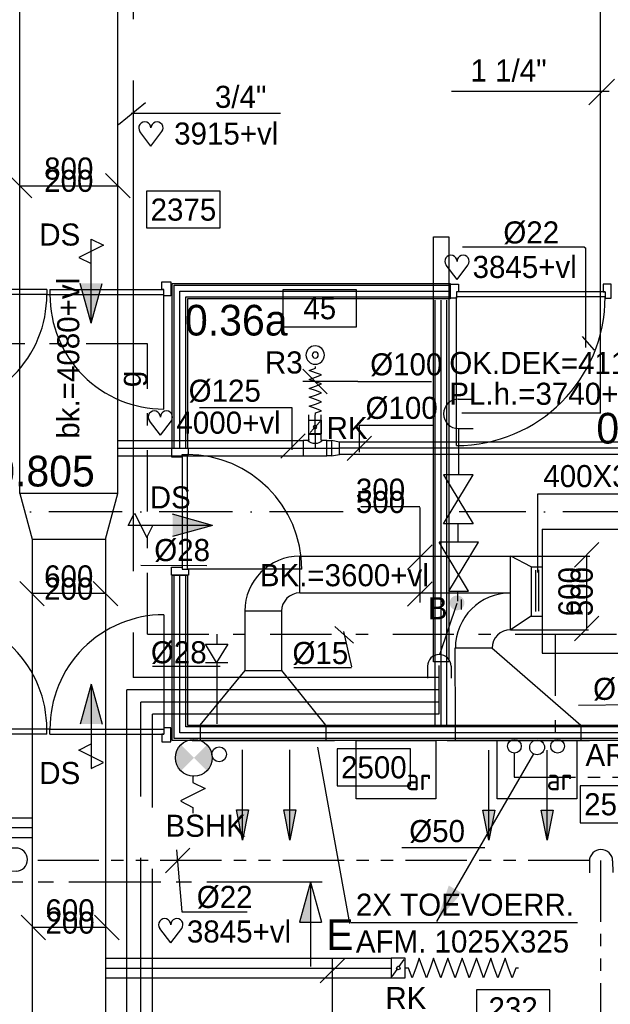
# Model space of a CAD drawing. Extents: x 25315 to 170951, y 867852 to 951952.
# Tile 66 of 119: x 126388 to 131205, y 894414 to 902440. Entities that reach past the tile are written whole.
import ezdxf
from ezdxf.enums import TextEntityAlignment as Align

# ---------------------------------------------------------------- set-up
doc = ezdxf.new("R2010")
doc.units = 0
doc.header["$LTSCALE"] = 100
for name, pattern in [('2322107', [2000, 1000, 1000]), ('2322109', [10, 5, -2, 1, -2]), ('2322110', [10, 5, -1, 1, -1, 1, -1]), ('2322121', [2000, 1000, 1000]), ('2322134', [45, 40, -5]), ('CENTER2', [11.25, 7.5, -1.25, 1.25, -1.25]), ('CENTER4', [5, 3.125, -0.625, 0.625, -0.625]), ('DASHDOT', [9, 6, -1.5, 0, -1.5]), ('LURETOUR', [6, 4, -2])]:
    doc.linetypes.add(name, pattern=pattern)
doc.layers.get('0').update_dxf_attribs({"linetype": 'CONTINUOUS'})
for name, color, linetype in [('AL$7----_STRAMIEN', 1, 'DASHDOT'), ('BOUW', 8, 'CONTINUOUS'), ('DOORSNEDE', 1, 'CONTINUOUS'), ('WL524---', 4, 'CONTINUOUS'), ('WL531---', 4, 'CONTINUOUS'), ('WL532---', 4, 'CONTINUOUS'), ('WL541---', 4, 'CONTINUOUS'), ('WL561---', 4, 'CONTINUOUS'), ('WL561---_AANVOER', 4, 'CONTINUOUS'), ('WL570---', 3, 'CONTINUOUS'), ('WL570---_HARTLIJN', 7, 'CONTINUOUS'), ('WL570---_RETOUR', 3, 'CONTINUOUS'), ('WM541---', 1, 'CONTINUOUS'), ('WM570---', 1, 'CONTINUOUS')]:
    doc.layers.add(name, color=color, linetype=linetype)
doc.styles.add('BURO-018', font='BUROFONT.shx', dxfattribs={"height": 180})
doc.styles.add('BURO-025', font='BUROFONT.shx', dxfattribs={"height": 250})
doc.styles.add('BURO-050', font='BUROFONT.shx', dxfattribs={"height": 500})
doc.styles.get("Standard").update_dxf_attribs({"font": 'ISOCP'})

# ---------------------------------------------------------------- blocks, each defined once
blk = doc.blocks.new('LDV2121')
at = {"color": 0, "linetype": 'CONTINUOUS'}
blk.add_line((-0.25, -0.433), (-6.75, -11.691), dxfattribs=at)
blk.add_lwpolyline([(-6.75, -11.691, 0, 1, 0), (-5.5, -9.526, 1, 1, 0)], format="xyseb", dxfattribs=at)
blk.add_circle((0, 0), 0.5, dxfattribs=at)
blk = doc.blocks.new('LU-ORND')
at = {"color": 0, "linetype": 'CONTINUOUS'}
for p, q in [((-3, 1.5), (-3, -1.5)), ((3, 1.5), (-3, 1.5)), ((3, -1.5), (3, 1.5)), ((-3, -1.5), (3, -1.5))]:
    blk.add_line(p, q, dxfattribs=at)
blk = doc.blocks.new('*U146', base_point=(128797, 128800.9))
at = {"layer": 'WM570---', "linetype": 'CONTINUOUS'}
for p, q in [((128697.3, 128900.6), (128896.7, 128701.2)), ((129147, 128800.9), (128697, 128800.9)), ((129147, 128800.9), (129747, 128800.9))]:
    blk.add_line(p, q, dxfattribs=at)
at = {"layer": 'WM570---', "linetype": 'CONTINUOUS', "style": 'BURO-018'}
blk.add_text('%%c100', height=180, dxfattribs=at).set_placement((129247, 128850.9))
blk = doc.blocks.new('LU-2D-B--1-12C5A')
at = {"color": 0, "linetype": 'CONTINUOUS'}
for p, q in [((-300, -150), (-300, 150)), ((-150, -300), (150, -300))]:
    blk.add_line(p, q, dxfattribs=at)
for radius in [450, 150]:
    blk.add_arc((-300, -300), radius, 0, 90, dxfattribs=at)
blk = doc.blocks.new('LU-2D-K-12C')
at = {"color": 0, "linetype": 'CONTINUOUS'}
for p, q in [((-0.5, 150), (0.5, 150)), ((-0.5, -150), (0.5, -150))]:
    blk.add_line(p, q, dxfattribs=at)
blk = doc.blocks.new('*U175', base_point=(131630.5, 125758.8))
at = {"layer": 'WM570---', "color": 1, "linetype": 'CONTINUOUS'}
for p, q in [((131730.2, 126158.5), (131530.8, 125959.1)), ((131630.5, 126058.8), (131630.5, 125458.8)), ((131730.2, 125558.5), (131530.8, 125359.1))]:
    blk.add_line(p, q, dxfattribs=at)
at = {"layer": 'WM570---', "color": 1, "linetype": 'CONTINUOUS', "style": 'BURO-018'}
for s, p in [('600', (131580.5, 125758.8)), ('500', (131680.5, 125758.8))]:
    blk.add_text(s, height=180, rotation=90, dxfattribs=at).set_placement(p, align=Align.CENTER)
blk = doc.blocks.new('LU-PIJL7')
at = {"color": 0, "linetype": 'CONTINUOUS'}
for p, q in [((0, 0), (-15, 0)), ((-5, -1), (-5, 1)), ((-5, 1), (0, 0)), ((0, 0), (-5, -1))]:
    blk.add_line(p, q, dxfattribs=at)
blk.add_solid([(-5, 1), (-5, -1), (0, 0)], dxfattribs=at)
blk = doc.blocks.new('LU-2D-K-320')
at = {"color": 0, "linetype": 'CONTINUOUS'}
for p, q in [((-0.5, 400), (0.5, 400)), ((-0.5, -400), (0.5, -400))]:
    blk.add_line(p, q, dxfattribs=at)
blk = doc.blocks.new('3048301')
at = {"color": 0, "linetype": 'CONTINUOUS'}
for p, q in [((-2.5, 1.5), (2.5, -1.5)), ((-2.5, -1.5), (-2.5, 1.5)), ((2.5, 1.5), (-2.5, -1.5)), ((2.5, -1.5), (2.5, 1.5))]:
    blk.add_line(p, q, dxfattribs=at)
at = {"color": 0, "linetype": 'CONTINUOUS', "style": 'BURO-018', "flags": 1}
blk.add_attdef('CV_MATCODE', (0, 0), '', height=1.8, dxfattribs=at)
blk = doc.blocks.new('3048506')
at = {"color": 0, "linetype": 'CONTINUOUS'}
for p, q in [((-2.5, -1), (2.5, 2)), ((2.5, -2), (2.5, 2)), ((-2.5, 1), (-2.5, -1)), ((-2.5, 1), (2.5, -2))]:
    blk.add_line(p, q, dxfattribs=at)
at = {"color": 0, "linetype": 'CONTINUOUS', "style": 'BURO-018', "flags": 1}
blk.add_attdef('CV_MATCODE', (0, 0), '', height=1.8, dxfattribs=at)
blk = doc.blocks.new('LU-2D-K-258')
at = {"color": 0, "linetype": 'CONTINUOUS'}
for p, q in [((-0.5, 300), (0.5, 300)), ((-0.5, -300), (0.5, -300))]:
    blk.add_line(p, q, dxfattribs=at)
blk = doc.blocks.new('*U184', base_point=(126780, 123471.5))
at = {"layer": 'WM570---', "linetype": 'CONTINUOUS'}
for p, q in [((126380.3, 123571.2), (126579.7, 123371.8)), ((126980.3, 123571.2), (127179.7, 123371.8)), ((127080, 123471.5), (126480, 123471.5))]:
    blk.add_line(p, q, dxfattribs=at)
at = {"layer": 'WM570---', "linetype": 'CONTINUOUS', "style": 'BURO-018'}
for s, p in [('600', (126780, 123521.5)), ('200', (126780, 123421.5))]:
    blk.add_text(s, height=180, dxfattribs=at).set_placement(p, align=Align.CENTER)
blk = doc.blocks.new('*U185', base_point=(126780, 127581.5))
at = {"layer": 'WM570---', "linetype": 'CONTINUOUS'}
for p, q in [((126380.3, 127681.2), (126579.7, 127481.8)), ((126980.3, 127681.2), (127179.7, 127481.8)), ((127080, 127581.5), (126480, 127581.5))]:
    blk.add_line(p, q, dxfattribs=at)
at = {"layer": 'WM570---', "linetype": 'CONTINUOUS', "style": 'BURO-018'}
for s, p in [('600', (126780, 127631.5)), ('200', (126780, 127531.5))]:
    blk.add_text(s, height=180, dxfattribs=at).set_placement(p, align=Align.CENTER)
blk = doc.blocks.new('LU-2D-VC-320258175')
at = {"color": 0, "linetype": 'CONTINUOUS'}
for p, q in [((0, 400), (0, -400)), ((373.2, 300), (0, 400)), ((373.2, -300), (373.2, 300)), ((0, -400), (373.2, -300))]:
    blk.add_line(p, q, dxfattribs=at)
blk = doc.blocks.new('LDS')
at = {"color": 0, "linetype": 'CONTINUOUS'}
for p, q in [((0, 1), (1, 1)), ((0, -1), (1, -1))]:
    blk.add_line(p, q, dxfattribs=at)
blk.add_arc((0, 0), 1, 90, 270, dxfattribs=at)
blk = doc.blocks.new('HART')
at = {"color": 1}
for q in [(-39.7, 52.4), (39.7, 52.4)]:
    blk.add_line((0, 0), q, dxfattribs=at)
for centre, start, end in [((-22.1, 65.7), 0, 217.1867), ((22.1, 65.7), 322.8133, 180)]:
    blk.add_arc(centre, 22.1, start, end, dxfattribs=at)
blk = doc.blocks.new('LU-1D-K-A0')
at = {"color": 0, "linetype": 'CONTINUOUS'}
for p, q in [((-0.5, 80), (0.5, 80)), ((-0.5, -80), (0.5, -80))]:
    blk.add_line(p, q, dxfattribs=at)
at = {"layer": 'WL570---_HARTLIJN', "linetype": 'CENTER2'}
blk.add_line((-0.5, 0), (0.5, 0), dxfattribs=at)
blk = doc.blocks.new('LU-1D-KL1-A073')
at = {"color": 0, "linetype": 'CONTINUOUS'}
for p, q in [((-57.5, 80), (-57.5, -80)), ((57.5, 80), (-57.5, 80)), ((49.1, 68.3), (8.4, 11.7)), ((57.5, -80), (57.5, 80)), ((-57.5, -80), (57.5, -80)), ((-8.4, -11.7), (-49.1, -68.3))]:
    blk.add_line(p, q, dxfattribs=at)
blk.add_circle((0, 0), 14.4, dxfattribs=at)
blk = doc.blocks.new('LU-1D-F-A0398')
at = {"color": 0, "linetype": 'CONTINUOUS'}
for p, q in [((-460.2, 0), (-436.8, 0)), ((-436.8, 0), (-407.6, 80)), ((-407.6, 80), (-378.5, 0)), ((-378.5, 0), (-349.4, -80)), ((-349.4, -80), (-320.3, 0)), ((-320.3, 0), (-291.2, 80)), ((-291.2, 80), (-262.1, 0)), ((-262.1, 0), (-232.9, -80)), ((-232.9, -80), (-203.8, 0)), ((-203.8, 0), (-174.7, 80)), ((-174.7, 80), (-145.6, 0)), ((-145.6, 0), (-116.5, -80)), ((-116.5, -80), (-87.4, 0)), ((-87.4, 0), (-58.2, 80)), ((-58.2, 80), (-29.1, 0)), ((-29.1, 0), (0, -80)), ((0, -80), (29.1, 0)), ((29.1, 0), (58.2, 80)), ((58.2, 80), (87.4, 0)), ((87.4, 0), (116.5, -80)), ((116.5, -80), (145.6, 0)), ((145.6, 0), (174.7, 80)), ((174.7, 80), (203.8, 0)), ((203.8, 0), (232.9, -80)), ((232.9, -80), (262.1, 0)), ((262.1, 0), (291.2, 80)), ((291.2, 80), (320.3, 0)), ((320.3, 0), (349.4, -80)), ((349.4, -80), (378.5, 0)), ((378.5, 0), (407.6, 80)), ((407.6, 80), (436.8, 0)), ((436.8, 0), (460.2, 0))]:
    blk.add_line(p, q, dxfattribs=at)
blk = doc.blocks.new('*U228', base_point=(128042.9, 123061))
at = {"color": 0, "linetype": 'CONTINUOUS'}
for p, q in [((127943.2, 123041.3), (128142.6, 123240.7)), ((128042.9, 122461), (128042.9, 123241)), ((128042.9, 122461), (128642.8, 122461))]:
    blk.add_line(p, q, dxfattribs=at)
at = {"layer": 'WM570---', "linetype": 'CONTINUOUS', "style": 'BURO-018'}
blk.add_text('%%c160', height=180, dxfattribs=at).set_placement((128092.9, 122511))
blk = doc.blocks.new('3048311')
at = {"color": 0, "linetype": 'CONTINUOUS'}
for p, q in [((-2.5, 1.5), (0, 0)), ((-2.5, -1.5), (-2.5, 1.5)), ((0, -1.5), (0, 1.5)), ((0, 0), (-2.5, -1.5))]:
    blk.add_line(p, q, dxfattribs=at)
at = {"color": 0, "linetype": 'CONTINUOUS', "style": 'BURO-018', "flags": 1}
blk.add_attdef('CV_MATCODE', (0, 0), '', height=1.8, dxfattribs=at)
blk = doc.blocks.new('LU-1D-K-7D')
at = {"color": 0, "linetype": 'CONTINUOUS'}
for p, q in [((-0.5, 62.5), (0.5, 62.5)), ((-0.5, -62.5), (0.5, -62.5))]:
    blk.add_line(p, q, dxfattribs=at)
at = {"layer": 'WL570---_HARTLIJN', "linetype": 'CENTER2'}
blk.add_line((-0.5, 0), (0.5, 0), dxfattribs=at)
blk = doc.blocks.new('LU-1D-T--5A-7D645ABE73')
at = {"color": 0, "linetype": 'CONTINUOUS'}
for p, q in [((-95.4, -62.5), (-95.4, 62.5)), ((-95.4, 62.5), (95.4, 62.5)), ((95.4, 62.5), (95.4, -62.5)), ((-60, -62.5), (-95.4, -62.5)), ((-50, -72.5), (-50, -115.3)), ((50, -72.5), (50, -115.3)), ((95.4, -62.5), (60, -62.5)), ((-50, -115.3), (50, -115.3))]:
    blk.add_line(p, q, dxfattribs=at)
at = {"color": 0, "linetype": 'CONTINUOUS', "flags": 128}
for points in [[(-50, -72.5, 0.02182), (-50, -71.4, 0.037214), (-50.2, -70.8, 0.006436), (-50.5, -69.5, 0.02182), (-50.6, -69.1, 0.02182), (-50.9, -68.3, 0.02182), (-51.3, -67.5, 0.02182), (-51.8, -66.8, 0.02182), (-52.3, -66.1, 0.02182), (-52.9, -65.4, 0.02182), (-53.6, -64.8, 0.02182), (-54.3, -64.3, 0.02182), (-55, -63.8, 0.02182), (-55.8, -63.4, 0.02182), (-56.6, -63.1, 0.02182), (-57, -63, 0.006436), (-58.3, -62.7, 0.037214), (-58.9, -62.5, 0.02182), (-60, -62.5)], [(60, -62.5, 0.02182), (58.9, -62.5, 0.037214), (58.3, -62.7, 0.006436), (57, -63, 0.02182), (56.6, -63.1, 0.02182), (55.8, -63.4, 0.02182), (55, -63.8, 0.02182), (54.3, -64.3, 0.02182), (53.6, -64.8, 0.02182), (52.9, -65.4, 0.02182), (52.3, -66.1, 0.02182), (51.8, -66.8, 0.02182), (51.3, -67.5, 0.02182), (50.9, -68.3, 0.02182), (50.6, -69.1, 0.02182), (50.5, -69.5, 0.006436), (50.2, -70.8, 0.037214), (50, -71.4, 0.02182), (50, -72.5)]]:
    blk.add_lwpolyline(points, format="xyb", dxfattribs=at)
at = {"color": 0, "linetype": 'CONTINUOUS'}
blk.add_arc((0, -122.5), 84.9, 45, 135, dxfattribs=at)
at = {"layer": 'WL570---_HARTLIJN', "linetype": 'CENTER4'}
for p, q in [((-95.4, 0), (95.4, 0)), ((0, -115.3), (0, 0))]:
    blk.add_line(p, q, dxfattribs=at)
blk = doc.blocks.new('LU-1D-VCH-7D644028')
at = {"color": 0, "linetype": 'CONTINUOUS'}
for p, q in [((40, 62.5), (0, 62.5)), ((0, 62.5), (0, -62.5)), ((40, 62.5), (104.2, 50)), ((40, -62.5), (40, 62.5)), ((104.2, 50), (104.2, -50)), ((0, -62.5), (40, -62.5)), ((104.2, -50), (40, -62.5))]:
    blk.add_line(p, q, dxfattribs=at)
at = {"layer": 'WL570---_HARTLIJN', "linetype": 'CENTER4'}
blk.add_line((0, 0), (104.2, 0), dxfattribs=at)
blk = doc.blocks.new('LU-1D-K-64')
at = {"color": 0, "linetype": 'CONTINUOUS'}
for p, q in [((-0.5, 50), (0.5, 50)), ((-0.5, -50), (0.5, -50))]:
    blk.add_line(p, q, dxfattribs=at)
at = {"layer": 'WL570---_HARTLIJN', "linetype": 'CENTER2'}
blk.add_line((-0.5, 0), (0.5, 0), dxfattribs=at)
blk = doc.blocks.new('LU-1D-KL-646F')
at = {"color": 0, "linetype": 'CONTINUOUS'}
for p, q in [((-55.9, 50), (-55.9, -50)), ((55.9, 50), (-55.9, 50)), ((45.4, 40.7), (10.4, 9.3)), ((55.9, -50), (55.9, 50)), ((-55.9, -50), (55.9, -50)), ((-10.4, -9.3), (-45.4, -40.7))]:
    blk.add_line(p, q, dxfattribs=at)
blk.add_circle((0, 0), 14, dxfattribs=at)
blk = doc.blocks.new('LU-1D-F-64187')
at = {"color": 0, "linetype": 'CONTINUOUS'}
for p, q in [((-195.6, 0), (-182, 0)), ((-182, 0), (-163.8, 50)), ((-163.8, 50), (-145.6, 0)), ((-145.6, 0), (-127.4, -50)), ((-127.4, -50), (-109.2, 0)), ((-109.2, 0), (-91, 50)), ((-91, 50), (-72.8, 0)), ((-72.8, 0), (-54.6, -50)), ((-54.6, -50), (-36.4, 0)), ((-36.4, 0), (-18.2, 50)), ((-18.2, 50), (0, 0)), ((0, 0), (18.2, -50)), ((18.2, -50), (36.4, 0)), ((36.4, 0), (54.6, 50)), ((54.6, 50), (72.8, 0)), ((72.8, 0), (91, -50)), ((91, -50), (109.2, 0)), ((109.2, 0), (127.4, 50)), ((127.4, 50), (145.6, 0)), ((145.6, 0), (163.8, -50)), ((163.8, -50), (182, 0)), ((182, 0), (195.6, 0))]:
    blk.add_line(p, q, dxfattribs=at)
blk = doc.blocks.new('LU-ORNAM-969610')
at = {"color": 0, "linetype": 'CONTINUOUS'}
for radius in [75, 25]:
    blk.add_circle((0, 0), radius, dxfattribs=at)
blk = doc.blocks.new('2322134-2')
at = {"layer": 'WM541---', "color": 0, "style": 'BURO-018'}
blk.add_text('g', height=180, rotation=90, dxfattribs=at).set_placement((127313.6, 593638.3), align=Align.MIDDLE)

msp = doc.modelspace()

# ---------------------------------------------------------------- linework, layer by layer
at = {"color": 1, "linetype": 'CONTINUOUS'}
for p, q in [((129159.1, 898914.6), (129159.1, 899135.9)), ((129159.1, 899135.9), (129759, 899135.9)), ((129059.4, 898846.7), (129258.8, 899046.1))]:
    msp.add_line(p, q, dxfattribs=at)
at = {"color": 2, "linetype": 'CONTINUOUS'}
for p, q in [((127800.3, 896273.1), (127800.3, 896223.1)), ((127800.3, 896223.1), (127900.3, 896173.1)), ((127900.3, 896173.1), (127700.3, 896073.1)), ((127701.2, 896069), (127800.3, 896019.4)), ((127800.3, 896019.4), (127800.3, 895973.1))]:
    msp.add_line(p, q, dxfattribs=at)
at = {"color": 2, "linetype": 'CONTINUOUS', "const_width": 150}
for points in [[(127756.2, 896476.7, 0.414214), (127756.2, 896370.6, 1)], [(127862.3, 896476.7, -0.414214), (127862.3, 896370.6, -1)]]:
    msp.add_lwpolyline(points, format="xyb", dxfattribs=at)
at = {"color": 2, "linetype": 'CONTINUOUS'}
for centre, radius in [((127809.2, 896423.7), 150), ((128015.3, 896451.7), 60)]:
    msp.add_circle(centre, radius, dxfattribs=at)
at = {"layer": 'AL$7----_STRAMIEN', "color": 1}
for p, q in [((129025.4, 898427.5), (114934.4, 898427.5)), ((132317.6, 898427.5), (129971.7, 898427.5))]:
    msp.add_line(p, q, dxfattribs=at)
at = {"layer": 'BOUW'}
for p, q in [((126609.6, 900239.7), (126609.6, 900199.7)), ((126634.6, 900239.7), (126634.6, 900199.7)), ((126609.6, 900199.7), (126634.6, 900199.7)), ((126634.6, 896655.7), (126609.6, 896655.7)), ((126609.6, 896615.7), (126609.6, 896655.7)), ((126634.6, 896615.7), (126634.6, 896655.7))]:
    msp.add_line(p, q, dxfattribs=at)
for points in [[(129762.1, 897206.4), (129762.1, 900668.9), (129887.1, 900668.9), (129887.1, 897206.4)], [(127633.1, 898944.7), (127633.1, 900290.2), (129899.6, 900290.2), (129899.6, 900165.2), (127758.1, 900165.2), (127758.1, 898944.7)], [(134133.6, 896565.2), (127633.1, 896565.2), (127633.1, 897910.7), (127758.1, 897910.7), (127758.1, 896690.2), (134133.6, 896690.2)]]:
    msp.add_lwpolyline(points, close=True, dxfattribs=at)
for points in [[(126609.6, 900239.7), (125679.6, 900239.7)], [(126634.6, 900239.7), (127564.6, 900239.7)], [(127620.6, 900188.7), (127564.6, 900188.7), (127564.6, 900239.7), (127547.6, 900239.7), (127547.6, 900302.7), (127620.6, 900302.7), (127620.6, 900239.7), (127620.6, 900239.7), (127620.6, 900188.7), (127564.6, 900188.7)], [(127648.1, 898944.7), (127648.1, 900275.2), (129899.6, 900275.2)], [(129899.6, 900170.7), (129899.6, 900284.7), (129966.6, 900284.7), (129966.6, 900221.7), (129949.6, 900221.7), (129949.6, 900170.7), (129899.6, 900170.7)], [(131213.6, 900170.7), (131213.6, 900284.7), (131146.6, 900284.7), (131146.6, 900221.7), (131163.6, 900221.7), (131163.6, 900170.7), (131213.6, 900170.7)], [(126609.6, 900199.7), (125679.6, 900199.7)], [(126634.6, 900199.7), (127564.6, 900199.7)], [(127564.6, 899265.7), (127564.6, 900199.7)], [(127695.6, 898944.7), (127695.6, 900227.7), (129899.6, 900227.7)], [(127743.1, 898944.7), (127743.1, 900180.2), (129899.6, 900180.2)], [(129777.1, 896690.2), (129777.1, 900152.7)], [(129824.6, 896690.2), (129824.6, 900152.7)], [(129872.1, 896690.2), (129872.1, 900152.7)], [(131163.6, 900221.7), (129949.6, 900221.7)], [(131163.6, 900181.7), (129949.6, 900181.7)], [(129949.6, 898967.7), (129949.6, 900181.7)], [(127765.1, 898944.7), (127626.1, 898944.7), (127626.1, 898877.7), (127714.1, 898877.7), (127714.1, 898894.7), (127765.1, 898894.7), (127765.1, 898944.7)], [(127714.1, 898894.7), (127714.1, 897960.7)], [(127754.1, 898894.7), (127754.1, 897960.7)], [(127765.1, 897910.7), (127626.1, 897910.7), (127626.1, 897977.7), (127714.1, 897977.7), (127714.1, 897960.7), (127765.1, 897960.7), (127765.1, 897910.7)], [(134133.6, 896580.2), (127648.1, 896580.2), (127648.1, 897910.7)], [(134133.6, 896627.7), (127695.6, 896627.7), (127695.6, 897910.7)], [(134133.6, 896675.2), (127743.1, 896675.2), (127743.1, 897910.7)], [(128688.1, 897960.7), (127754.1, 897960.7)], [(127564.6, 897589.7), (127564.6, 896655.7)], [(126609.6, 896655.7), (125679.6, 896655.7)], [(126634.6, 896655.7), (127564.6, 896655.7)], [(127620.6, 896666.7), (127564.6, 896666.7), (127564.6, 896615.7), (127547.6, 896615.7), (127547.6, 896552.7), (127620.6, 896552.7), (127620.6, 896615.7), (127620.6, 896615.7), (127620.6, 896666.7), (127564.6, 896666.7)], [(126609.6, 896615.7), (125679.6, 896615.7)], [(126634.6, 896615.7), (127564.6, 896615.7)], [(129783.6, 896565.2), (129783.6, 896265.2), (129783.6, 896090.2), (129733.6, 896090.2), (129183.6, 896090.2), (129133.6, 896090.2), (129133.6, 896265.2), (129133.6, 896565.2), (129783.6, 896565.2)], [(130933.6, 896565.2), (130933.6, 896265.2), (130933.6, 896090.2), (130883.6, 896090.2), (130333.6, 896090.2), (130283.6, 896090.2), (130283.6, 896265.2), (130283.6, 896565.2), (130933.6, 896565.2)]]:
    msp.add_lwpolyline(points, dxfattribs=at)
for centre, radius, start, end in [((125679, 900196.3), 930.6, 270.03613, 0.20977), ((127565.2, 900196.3), 930.6, 179.79023, 269.96387), ((129949.6, 900181.7), 1214, 270, 360), ((127754.1, 897960.7), 934, 0, 90), ((125679, 896659.1), 930.6, 359.79023, 89.96387), ((127565.2, 896659.1), 930.6, 90.03613, 180.20977)]:
    msp.add_arc(centre, radius, start, end, dxfattribs=at)
at = {"layer": 'DOORSNEDE', "color": 1}
for p, q in [((126971.7, 899965.1), (126971.2, 900651.4)), ((126971.7, 899965.1), (126881.2, 900290.1)), ((126971.7, 899965.1), (127061.8, 900290.3)), ((127960.4, 898318), (127635.3, 898408.3)), ((127960.4, 898318), (127274, 898318)), ((127960.4, 898318), (127635.3, 898227.8)), ((126971.7, 897022.8), (126881.2, 896697.8)), ((126971.7, 897022.8), (126971.2, 896336.5)), ((126971.7, 897022.8), (127061.8, 896697.6))]:
    msp.add_line(p, q, dxfattribs=at)
at = {"layer": 'DOORSNEDE', "color": 210, "linetype": 'CENTER2'}
msp.add_line((128665, 895408.6), (124783.6, 895408.6), dxfattribs=at)
at = {"layer": 'DOORSNEDE', "color": 150}
msp.add_line((128856.6, 895408.6), (128665, 895408.6), dxfattribs=at)
at = {"layer": 'DOORSNEDE', "color": 210}
for p, q in [((128759.4, 895408.6), (128669.1, 895083.5)), ((128759.4, 895408.6), (128849.7, 895083.5)), ((128759.4, 895408.6), (128759.4, 894722.3)), ((128669.1, 895083.5), (128849.7, 895083.5))]:
    msp.add_line(p, q, dxfattribs=at)
at = {"layer": 'DOORSNEDE', "color": 1}
for points in [[(127061.8, 900290.3), (126971.5, 900290.2), (126971.7, 899965.1)], [(127635.3, 898408.3), (127635.3, 898318), (127960.4, 898318)], [(127061.8, 896697.6), (126971.5, 896697.7), (126971.7, 897022.8)]]:
    msp.add_solid(points, dxfattribs=at)
at = {"layer": 'DOORSNEDE', "color": 210}
msp.add_solid([(128669.1, 895083.5), (128759.4, 895083.5), (128759.4, 895408.6)], dxfattribs=at)
at = {"layer": 'WL531---', "linetype": '2322109'}
for p, q in [((127430.4, 899797.5), (126300.6, 899797.5)), ((127430.4, 897431.7), (127430.4, 899797.5)), ((127430.4, 897431.7), (130756.2, 897431.7)), ((130756.2, 897431.7), (132466.8, 897431.7)), ((130756.2, 897428.8), (130756.2, 896595.5))]:
    msp.add_line(p, q, dxfattribs=at)
at = {"layer": 'WL531---', "color": 4, "linetype": '2322109'}
for p, q in [((127995.7, 897432.4), (127995.7, 897345.1)), ((127995.7, 897201.2), (127995.7, 896520.1))]:
    msp.add_line(p, q, dxfattribs=at)
at = {"layer": 'WL532---', "linetype": '2322110'}
for p, q in [((130422.4, 896460.9), (130422.4, 896264.2)), ((130422.4, 896264.2), (132541.1, 896264.2)), ((131034.9, 895586), (126434.6, 895587.3)), ((131126.6, 895587.3), (131126.6, 891328.4))]:
    msp.add_line(p, q, dxfattribs=at)
at = {"layer": 'WL541---', "color": 3, "linetype": '2322134'}
for p, q in [((131126.1, 899232.2), (131126.1, 915807.5)), ((127313.6, 906444.8), (127313.6, 897078.1)), ((131126.1, 899232.2), (129994.3, 899233)), ((129966.3, 899107.5), (129966.3, 898727.4)), ((129962.4, 898335.9), (129962.4, 898179.4)), ((129960.8, 897700.5), (129960.8, 897778.6)), ((129815.6, 897265.2), (129955.2, 897683.8)), ((129990.5, 897632.7), (129990.5, 897713.2)), ((129805.7, 897174.8), (129805.7, 896778.1)), ((129805.7, 897078.1), (127313.6, 897078.1)), ((129805.7, 896978.1), (127261.2, 896978.1)), ((127261.2, 893012.4), (127261.2, 896978.1)), ((129805.7, 896878.1), (127376, 896878.1)), ((127376, 891606.9), (127376, 896878.1)), ((129805.7, 896778.1), (127471.6, 896778.1)), ((127471.6, 891518.6), (127471.6, 896778.1))]:
    msp.add_line(p, q, dxfattribs=at)
at = {"layer": 'WL541---', "color": 1}
for p, q in [((129080.2, 895072.6), (128820.9, 896509)), ((130938.1, 895076.9), (129091, 895076.9))]:
    msp.add_line(p, q, dxfattribs=at)
at = {"layer": 'WL541---', "color": 3, "linetype": '2322134', "const_width": 60, "flags": 128}
msp.add_lwpolyline([(129925.4, 897686, 1), (129985.4, 897686, 1)], format="xyb", close=True, dxfattribs=at)
at = {"layer": 'WL561---', "color": 1}
for p, q in [((130995.7, 900586.7), (129999, 900586.7)), ((130995.7, 900586.7), (131005.7, 900576.7)), ((131005.7, 899766.8), (131005.7, 900576.7)), ((127914.1, 897988.6), (127375.3, 897991.2)), ((129030.1, 897453.9), (129094.1, 897165.4)), ((128023, 897168.2), (127472.6, 897168.3)), ((129094.1, 897155.8), (128624.9, 897155.8)), ((131544.9, 896855.2), (130946.9, 896850))]:
    msp.add_line(p, q, dxfattribs=at)
for centre in [(130423.7, 896517.8), (130775, 896517.8)]:
    msp.add_circle(centre, 55.7, dxfattribs=at)
at = {"layer": 'WL561---_AANVOER', "color": 3, "linetype": '2322121'}
for p, q in [((130650.6, 898285.8), (130650.6, 897275.8)), ((130650.6, 898285.8), (133740.6, 898285.8)), ((130560.6, 897980.5), (130560.6, 897578.9)), ((130560.6, 897980.5), (130652.1, 897980.5)), ((130560.6, 897578.9), (130652.1, 897578.9)), ((130650.6, 897275.8), (133740.6, 897275.8))]:
    msp.add_line(p, q, dxfattribs=at)
at = {"layer": 'WL570---', "color": 1}
for p, q in [((126971.2, 900651.4), (127071.3, 900601.5)), ((127071.3, 900601.5), (126871.4, 900501.4)), ((126871.4, 900501.4), (126971.4, 900451.4)), ((128611.4, 899275.8), (127854.8, 899275.8)), ((128611.4, 898932.5), (128611.4, 899275.8)), ((128517.6, 898864.4), (128717, 899063.8)), ((130613.2, 897934.7), (130613.2, 898574.8)), ((130613.2, 898574.8), (131655.1, 898574.8)), ((127274, 898318), (127324, 898418)), ((127324, 898418), (127424, 898218)), ((127424, 898218), (127474, 898318)), ((126871.4, 896486.5), (126971.4, 896536.5)), ((127071.3, 896386.4), (126871.4, 896486.5)), ((126971.2, 896336.5), (127071.3, 896386.4))]:
    msp.add_line(p, q, dxfattribs=at)
at = {"layer": 'WL570---'}
for p, q in [((130391.5, 897767.5), (130391.5, 898067.8)), ((130560.6, 897980.5), (130393.4, 898067.8)), ((128225.6, 897616.1), (128225.6, 897134.7)), ((128525.3, 897134.7), (128525.3, 897616.2)), ((130560.6, 897578.9), (130391.5, 897467.5)), ((128228.5, 897134.7), (128525.3, 897134.7))]:
    msp.add_line(p, q, dxfattribs=at)
at = {"layer": 'WL570---', "color": 1}
for points in [[(126971.7, 899965.1, 0, 181, 0), (126971.5, 900290.2, 181, 181, 0)], [(127960.4, 898318, 0, 181, 0), (127635.3, 898318, 181, 181, 0)], [(126971.7, 897022.8, 0, 181, 0), (126971.5, 896697.7, 181, 181, 0)]]:
    msp.add_lwpolyline(points, format="xyseb", dxfattribs=at)
at = {"layer": 'WL570---_HARTLIJN', "color": 1, "linetype": 'CONTINUOUS'}
for p, q in [((130975.8, 899856.5), (131075, 899744.9)), ((130182.8, 895689.7), (129504.5, 895689.4))]:
    msp.add_line(p, q, dxfattribs=at)
at = {"layer": 'WM570---'}
for p, q in [((131029.7, 901746.7), (131239.3, 901956.2)), ((129911.4, 901858.4), (131197.4, 901858.4)), ((127194.6, 901584.8), (127415.3, 901765.2)), ((127297.6, 901678.1), (128516.6, 901678.1)), ((130594.3, 897953.7), (130594.3, 897615.5)), ((130620, 897955.9), (130620, 897617.7))]:
    msp.add_line(p, q, dxfattribs=at)
at = {"layer": 'WM570---', "color": 1, "linetype": 'CONTINUOUS'}
for p, q in [((126289, 901186.1), (126488.4, 900986.7)), ((127089, 901186.1), (127288.4, 900986.7)), ((126388.7, 901086.4), (127188.7, 901086.4)), ((129652, 898468.7), (129171.9, 898468.7)), ((129652, 898463.6), (129652, 897688.3)), ((129751.7, 898158.1), (129552.3, 897958.7)), ((129751.7, 897858.1), (129552.3, 897658.7))]:
    msp.add_line(p, q, dxfattribs=at)
at = {"layer": 'WM570---', "color": 1}
for p, q in [((130391.5, 898067.8), (131037.4, 898067.8)), ((130391.5, 897467.5), (131028.2, 897467.5))]:
    msp.add_line(p, q, dxfattribs=at)
at = {"layer": 'WM570---', "linetype": '2322107'}
msp.add_line((128957.7, 897493), (129111.2, 897356.9), dxfattribs=at)
at = {"layer": 'WM570---', "color": 3}
for p, q in [((129937.3, 897318.6), (129939.2, 896690.2)), ((130238.8, 897318.6), (130964.2, 896690.2)), ((127859.7, 896690.2), (128228.5, 897134.7)), ((128884.7, 896690.2), (128525.3, 897134.7)), ((127859.7, 896690.2), (127859.7, 896565.2)), ((127859.7, 896690.2), (128887.3, 896690.2)), ((128884.7, 896690.2), (128884.7, 896565.2)), ((129939.2, 896690.2), (129939.2, 896565.2)), ((129939.2, 896690.2), (130966.7, 896690.2)), ((130964.2, 896690.2), (130964.2, 896565.2)), ((127794.5, 896565.2), (128956.8, 896565.2)), ((129873.9, 896565.2), (131036.2, 896565.2))]:
    msp.add_line(p, q, dxfattribs=at)
at = {"layer": 'WM570---', "linetype": 'CONTINUOUS'}
for p, q in [((127777.2, 895686.2), (127577.8, 895486.8)), ((127666, 895671.9), (127711.6, 895168.3)), ((127711.6, 895168.3), (128244, 895168.3))]:
    msp.add_line(p, q, dxfattribs=at)

# ---------------------------------------------------------------- block references
at = {"layer": 'BOUW', "color": 1, "xscale": 49, "yscale": 49, "zscale": 49, "rotation": 270}
for p in [(128206.2, 895753.2), (128592.7, 895753.2), (130214.1, 895751.9), (130689.9, 895751.9)]:
    msp.add_blockref('LU-PIJL7', p, dxfattribs=at)
at = {"layer": 'WL524---', "color": 2, "xscale": 121.5, "yscale": 121.5, "zscale": 121.5}
msp.add_blockref('LDV2121', (130608.6, 896508.9), dxfattribs=at)
at = {"layer": 'WL531---', "color": 2, "xscale": 94.5, "yscale": 94.5, "zscale": 94.5}
for p, rotation in [((126357.4, 895593.2), 180.6028417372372), ((131129.8, 895581.6), 270.6028417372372)]:
    msp.add_blockref('LDS', p, dxfattribs=dict(at, rotation=rotation))
at = {"layer": 'WL541---', "color": 2, "xscale": 120, "yscale": 120, "zscale": 120}
msp.add_blockref('LDS', (129965.8, 899227), dxfattribs=at)
at = {"layer": 'WL541---', "color": 2, "xscale": 96, "yscale": 96, "zscale": 96, "rotation": 270}
msp.add_blockref('LDS', (129810.2, 897169.1), dxfattribs=at)
at = {"layer": 'WL561---', "color": 2}
for name, p, xscale, yscale, zscale, rotation in [('3048301', (129966.1, 898531), 80, 80, 80, 90), ('3048506', (129969.7, 897980.6), 80, 80, 80, 90), ('3048311', (127994.7, 897200.8), 60, 60, 60, 270)]:
    msp.add_blockref(name, p, dxfattribs=dict(at, xscale=xscale, yscale=yscale, zscale=zscale, rotation=rotation))
at = {"layer": 'WL570---', "color": 1, "xscale": 2.25, "yscale": 2.25, "zscale": 2.25}
msp.add_blockref('HART', (127535.8, 899052.9), dxfattribs=at)
at = {"layer": 'WL570---_RETOUR', "linetype": 'LURETOUR'}
for name, p, xscale, rotation in [('LU-2D-K-320', (126788.7, 903809.3), 10464.07778780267, 89.99999999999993), ('LU-1D-F-64187', (128800.4, 899416.4), -1, 270), ('LU-1D-K-64', (128797, 899140.8), 154.5089266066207, 90), ('LU-1D-T--5A-7D645ABE73', (128797, 898946.4), -1, 180), ('LU-1D-K-7D', (127942.8, 898946.4), -1517.712070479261, 180), ('LU-1D-VCH-7D644028', (128892.4, 898946.4), -1, 180), ('LU-2D-K-258', (126788.7, 895816.3), 4780.372650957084, 270), ('LU-1D-K-A0', (125576, 895852.3), 1828.207233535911, 180)]:
    msp.add_blockref(name, p, dxfattribs=dict(at, xscale=xscale, rotation=rotation))
at = {"layer": 'WL570---_RETOUR', "xscale": -1, "rotation": 180}
msp.add_blockref('LU-ORNAM-969610', (128798.3, 899705.7), dxfattribs=at)
at = {"layer": 'WL570---_RETOUR', "linetype": 'CONTINUOUS', "xscale": -1, "rotation": 90}
msp.add_blockref('LU-1D-KL-646F', (128797, 899119.1), dxfattribs=at)
at = {"layer": 'WL570---_RETOUR', "linetype": 'LURETOUR'}
for name, p, xscale in [('LU-1D-K-64', (130496.9, 898946.4), -3000.526602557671), ('LU-2D-K-12C', (129533.7, 897917.5), 1719.560995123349), ('LU-1D-K-A0', (128252.1, 894709.7), 2326.058818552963)]:
    msp.add_blockref(name, p, dxfattribs=dict(at, xscale=xscale))
for name, p, rotation in [('LU-2D-VC-320258175', (126788.7, 898578.2), 270), ('LU-2D-B--1-12C5A', (128373.9, 897917.5), 90), ('LU-2D-B--1-12C5A', (130091.5, 897617.5), 90), ('LU-1D-F-A0398', (129997.1, 894709.7), 180)]:
    msp.add_blockref(name, p, dxfattribs=dict(at, rotation=rotation))
at = {"layer": 'WL570---_RETOUR', "linetype": 'CONTINUOUS', "rotation": 180}
msp.add_blockref('LU-1D-KL1-A073', (129476, 894709.7), dxfattribs=at)
at = {"layer": 'WM541---'}
msp.add_blockref('2322134-2', (0, 305873.1), dxfattribs=at)
at = {"layer": 'WM570---', "xscale": 2.25, "yscale": 2.25, "zscale": 2.25}
for p in [(127458.6, 901409.5), (129955.1, 900322.1), (127620.7, 894915)]:
    msp.add_blockref('HART', p, dxfattribs=at)
at = {"layer": 'WM570---'}
ref = msp.add_blockref('LU-ORND', (127723.7, 900891.9), dxfattribs=dict(at, xscale=100, yscale=100, zscale=100))
ref.add_attrib('LU_TEXT1', '2375', dxfattribs={"layer": '0', "color": 1, "linetype": 'CONTINUOUS', "height": 180, "style": 'BURO-018'}).set_placement((127723.7, 900891.9), align=Align.MIDDLE)
ref = msp.add_blockref('LU-ORND', (128835.4, 900086.8), dxfattribs=dict(at, xscale=100, yscale=100, zscale=100))
ref.add_attrib('LU_TEXT1', '45', dxfattribs={"layer": '0', "color": 1, "linetype": 'CONTINUOUS', "height": 180, "style": 'BURO-018'}).set_placement((128835.4, 900086.8), align=Align.MIDDLE)
for name, p in [('*U146', (128797, 899490.4)), ('*U185', (126788.2, 897762)), ('*U184', (126799, 895040.1)), ('*U228', (128939.7, 894608.1))]:
    msp.add_blockref(name, p, dxfattribs=at)
at = {"layer": 'WM570---', "color": 1}
msp.add_blockref('*U175', (131012, 897777.6), dxfattribs=at)
at = {"layer": 'WM570---'}
ref = msp.add_blockref('LU-ORND', (129276.8, 896346), dxfattribs=dict(at, xscale=100, yscale=100, zscale=100))
ref.add_attrib('LU_TEXT1', '2500', dxfattribs={"layer": '0', "color": 1, "linetype": 'CONTINUOUS', "height": 180, "style": 'BURO-018'}).set_placement((129276.8, 896346), align=Align.MIDDLE)
ref = msp.add_blockref('LU-ORND', (131260, 896044.6), dxfattribs=dict(at, xscale=100, yscale=100, zscale=100))
ref.add_attrib('LU_TEXT1', '2500', dxfattribs={"layer": '0', "color": 1, "linetype": 'CONTINUOUS', "height": 180, "style": 'BURO-018'}).set_placement((131260, 896044.6), align=Align.MIDDLE)
ref = msp.add_blockref('LU-ORND', (130412.8, 894381.2), dxfattribs=dict(at, xscale=100, yscale=100, zscale=100))
ref.add_attrib('LU_TEXT1', '232', dxfattribs={"layer": '0', "color": 1, "linetype": 'CONTINUOUS', "height": 180, "style": 'BURO-018'}).set_placement((130412.8, 894381.2), align=Align.MIDDLE)

# ---------------------------------------------------------------- texts
at = {"layer": 'BOUW', "style": 'BURO-025'}
for s, p in [('0.36a', (127736.5, 899865.4)), ('0.35a', (131091.8, 898984.8)), ('0.805', (126164.1, 898634.9))]:
    msp.add_text(s, height=250, dxfattribs=at).set_placement(p)
at = {"layer": 'BOUW', "color": 1, "style": 'BURO-018'}
for s, p in [('OK.DEK=4110+VL', (129892.5, 899552.1)), ('PL.h.=3740+vl ', (129892.5, 899300.6)), ('AR1', (131003, 896357.2)), ('BSHK', (127577, 895779.5))]:
    msp.add_text(s, height=180, dxfattribs=at).set_placement(p)
at = {"layer": 'BOUW'}
for p in [(129535.9, 896159.1), (130685.9, 896159.1)]:
    msp.add_text('ar', height=180, dxfattribs=at).set_placement(p)
at = {"layer": 'DOORSNEDE', "color": 150, "style": 'BURO-050'}
msp.add_text('E', height=250, dxfattribs=at).set_placement((128887.8, 894856.4))
at = {"layer": 'WL532---', "color": 1, "style": 'BURO-018'}
for p in [(126548, 900598.6), (127449, 898455.9), (126548, 896209.3)]:
    msp.add_text('DS', height=180, dxfattribs=at).set_placement(p)
at = {"layer": 'WL561---', "color": 1, "style": 'BURO-018'}
msp.add_text('B', height=180, dxfattribs=at).set_placement((129717, 897552.7))
at = {"layer": 'WL570---', "color": 1, "style": 'BURO-018'}
for s, p in [('R3', (128388.6, 899555.8)), ('RK', (128891.8, 899021.6)), ('400X360', (130659, 898629.5)), ('BK.=3600+vl', (128346.7, 897821.8)), ('RK', (129371.1, 894374.6))]:
    msp.add_text(s, height=180, dxfattribs=at).set_placement(p)
at = {"layer": 'WL570---_HARTLIJN', "color": 1, "linetype": 'CENTER4', "style": 'BURO-018'}
for s, p in [('%%c22', (130333.1, 900615.7)), ('%%c28', (127485.9, 898026.8)), ('%%c28', (127458.5, 897193.6)), ('%%c15', (128612.9, 897187.8)), ('%%c15', (131065, 896895.5)), ('%%c50', (129565.4, 895736.3)), ('%%c22', (127832.4, 895199.5))]:
    msp.add_text(s, height=180, dxfattribs=at).set_placement(p)
at = {"layer": 'WM570---', "color": 1, "style": 'BURO-018'}
for s, p in [('1 1/4"', (130065.2, 901935.7)), ('3/4"', (127980.6, 901720.9)), ('3915+vl', (127648, 901421.7)), ('3845+vl', (130082, 900334.4)), ('4000+vl', (127666.7, 899065.1)), ('2X TOEVOERR.', (129130.1, 895136.2)), ('3845+vl', (127752, 894917.6)), ('AFM. 1025X325', (129130.1, 894836.2))]:
    msp.add_text(s, height=180, dxfattribs=at).set_placement(p)
at = {"layer": 'WM570---', "color": 1, "linetype": 'CONTINUOUS', "style": 'BURO-018'}
for s, p in [('800', (126788.7, 901136.4)), ('200', (126788.7, 901036.4))]:
    msp.add_text(s, height=180, dxfattribs=at).set_placement(p, align=Align.CENTER)
at = {"layer": 'WM570---', "color": 1, "style": 'BURO-018'}
msp.add_text('bk.=4080+vl', height=180, rotation=90, dxfattribs=at).set_placement((126874.1, 899024.4))
at = {"layer": 'WM570---', "linetype": 'CONTINUOUS', "style": 'BURO-018'}
msp.add_text('%%c125', height=180, dxfattribs=at).set_placement((128355.1, 899325.8), align=Align.RIGHT)
msp.add_text('%%c100', height=180, dxfattribs=at).set_placement((129209.1, 899185.9))
at = {"layer": 'WM570---', "color": 1, "linetype": 'CONTINUOUS', "style": 'BURO-018'}
for s, p in [('300', (129531.9, 898518.7)), ('500', (129531.9, 898418.7))]:
    msp.add_text(s, height=180, dxfattribs=at).set_placement(p, align=Align.RIGHT)

doc.saveas('drawing.dxf')
